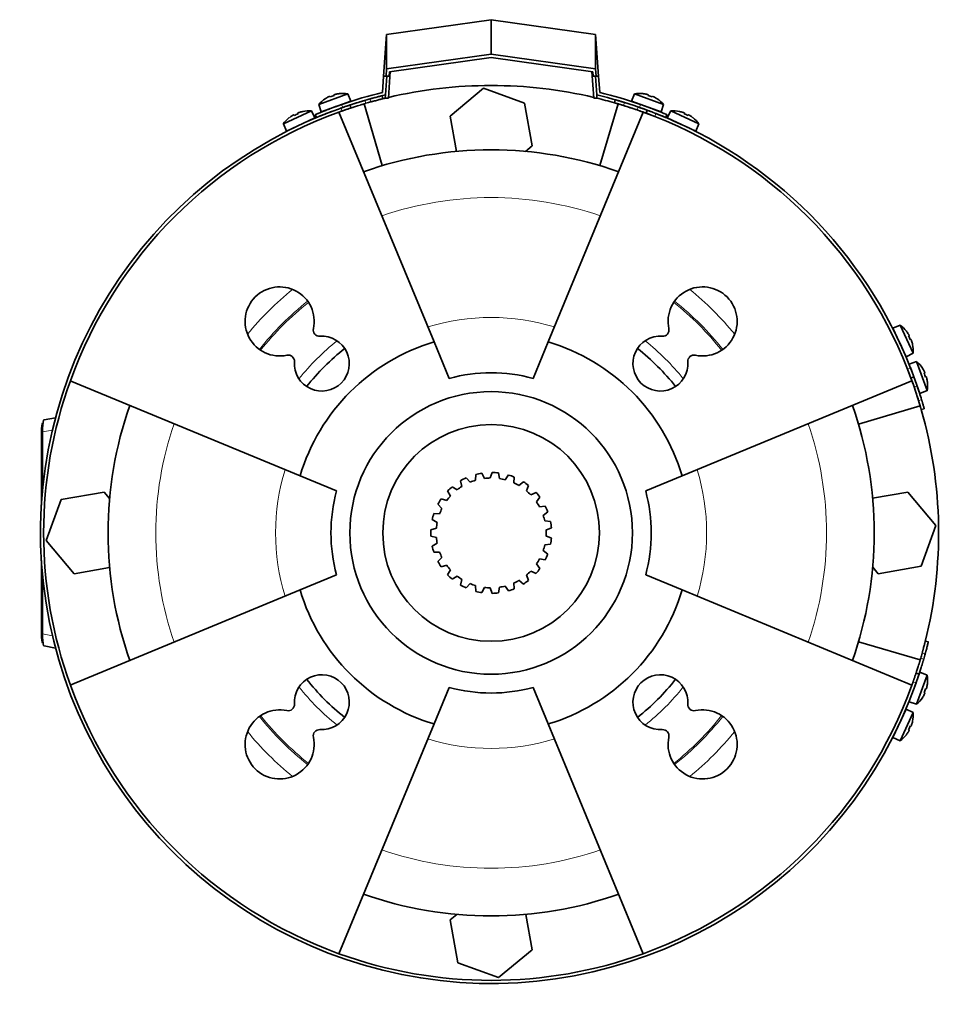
# Model space of a CAD drawing. Header units: millimetres. Extents: x 418 to 1293, y -1211 to 1672.
# Tile 23 of 26: x 418 to 713, y 1359 to 1672. Entities that reach past the tile are written whole.
import ezdxf

# ---------------------------------------------------------------- set-up
doc = ezdxf.new("R2010")
doc.units = ezdxf.units.MM
for name, color, linetype in [('LOW_454-2', 7, 'Continuous'), ('M5X8_UNI7687', 7, 'Continuous'), ('VSI184-254_GIUNT', 7, 'Continuous'), ('VSI344-454_FILTR', 7, 'Continuous'), ('VSI344-454_SUPPO', 7, 'Continuous'), ('VSI344-454_TERMI', 7, 'Continuous'), ('VSI344-454_TESTA', 7, 'Continuous')]:
    doc.layers.add(name, color=color, linetype=linetype)

# ---------------------------------------------------------------- blocks, each defined once
blk = doc.blocks.new('SE1')
at = {"layer": 'LOW_454-2', "color": 7, "linetype": 'Continuous', "lineweight": 35}
for p, q in [((535.56, 1647.14), (536.15, 1655.62)), ((600.38, 1655.62), (600.98, 1647.14)), ((534.63, 1648.21), (534.56, 1647.21)), ((534.56, 1647.21), (535.56, 1647.14)), ((600.98, 1647.14), (601.97, 1647.21)), ((601.97, 1647.21), (601.9, 1648.21))]:
    blk.add_line(p, q, dxfattribs=at)
at = {"layer": 'M5X8_UNI7687', "color": 7, "linetype": 'Continuous', "lineweight": 35}
for p, q in [((522.62, 1648.53), (513.36, 1645.15)), ((515.46, 1646.98), (515.43, 1646.99)), ((516.91, 1647.73), (517, 1647.54)), ((518.25, 1648.21), (518.3, 1648.02)), ((519.84, 1648.58), (519.85, 1648.6)), ((523.54, 1646.2), (522.62, 1648.53)), ((613.91, 1648.53), (612.99, 1646.2)), ((623.18, 1645.15), (613.91, 1648.53)), ((616.69, 1648.58), (616.69, 1648.6)), ((618.29, 1648.21), (618.24, 1648.02)), ((619.62, 1647.73), (619.54, 1647.54)), ((621.08, 1646.98), (621.1, 1646.99)), ((513.36, 1645.15), (514.15, 1642.78)), ((514.15, 1642.78), (523.54, 1646.2)), ((521.54, 1644.39), (521.54, 1644.39)), ((612.99, 1646.2), (622.39, 1642.78)), ((622.39, 1642.78), (623.18, 1645.15)), ((511.03, 1643.11), (502.1, 1638.94)), ((503.09, 1636.65), (512.15, 1640.87)), ((504.03, 1640.94), (504, 1640.96)), ((505.41, 1641.81), (505.52, 1641.64)), ((506.7, 1642.41), (506.77, 1642.22)), ((508.26, 1642.92), (508.26, 1642.94)), ((512.15, 1640.87), (511.03, 1643.11)), ((625.5, 1643.11), (624.38, 1640.87)), ((624.38, 1640.87), (633.45, 1636.65)), ((634.44, 1638.94), (625.5, 1643.11)), ((628.28, 1642.92), (628.27, 1642.94)), ((629.83, 1642.41), (629.76, 1642.22)), ((631.12, 1641.81), (631.02, 1641.64)), ((632.53, 1640.96), (632.51, 1640.94)), ((502.1, 1638.94), (503.09, 1636.65)), ((633.45, 1636.65), (634.44, 1638.94)), ((698.5, 1574.88), (696.21, 1573.88)), ((702.67, 1565.94), (698.5, 1574.88)), ((696.21, 1573.88), (700.44, 1564.82)), ((700.51, 1572.95), (700.52, 1572.97)), ((701.38, 1571.56), (701.2, 1571.46)), ((701.98, 1570.27), (701.79, 1570.2)), ((702.48, 1568.71), (702.51, 1568.71)), ((700.44, 1564.82), (702.67, 1565.94)), ((703.78, 1563.27), (701.4, 1562.48)), ((707.15, 1554.01), (703.78, 1563.27)), ((701.8, 1561.4), (704.82, 1553.09)), ((705.6, 1561.18), (705.62, 1561.2)), ((706.35, 1559.72), (706.16, 1559.63)), ((706.83, 1558.38), (706.64, 1558.33)), ((707.2, 1556.79), (707.23, 1556.78)), ((704.82, 1553.09), (707.15, 1554.01)), ((704.82, 1464.32), (703.11, 1459.62)), ((703.78, 1454.14), (707.15, 1463.4)), ((707.15, 1463.4), (704.82, 1464.32)), ((706.83, 1459.03), (706.64, 1459.08)), ((707.2, 1460.62), (707.23, 1460.63)), ((705.6, 1456.23), (705.62, 1456.21)), ((706.35, 1457.69), (706.16, 1457.78)), ((700.44, 1452.59), (696.21, 1443.53)), ((702.67, 1451.47), (700.44, 1452.59)), ((701.4, 1454.93), (703.78, 1454.14)), ((698.5, 1442.53), (702.67, 1451.47)), ((701.38, 1445.85), (701.2, 1445.95)), ((701.98, 1447.14), (701.79, 1447.21)), ((702.48, 1448.7), (702.51, 1448.7)), ((696.21, 1443.53), (698.5, 1442.53)), ((700.51, 1444.46), (700.52, 1444.44))]:
    blk.add_line(p, q, dxfattribs=at)
for centre, radius, start, end in [((520.97, 1638.66), 10, 123.5916, 139.5414), ((520.97, 1638.66), 10, 80.4586, 96.4084), ((615.57, 1638.66), 10, 83.5916, 99.5414), ((615.57, 1638.66), 10, 40.4586, 56.4084), ((521.84, 1645.05), 0.5, 110, 129.2041), ((614.7, 1645.05), 0.5, 50.7959, 70), ((620.34, 1642.99), 0.5, 70, 89.4625), ((510.24, 1633.14), 10, 128.5916, 144.5414), ((510.24, 1633.14), 10, 85.4586, 101.4084), ((510.55, 1639.57), 0.5, 115, 134.2679), ((626.29, 1633.14), 10, 78.5916, 94.5414), ((625.98, 1639.57), 0.5, 45.7321, 65), ((626.29, 1633.14), 10, 35.4586, 51.4084), ((505.11, 1637.04), 0.5, 95.7321, 115), ((631.42, 1637.04), 0.5, 65, 84.2679), ((692.7, 1566.73), 10, 38.5916, 54.5414), ((696.6, 1571.86), 0.5, 5.7321, 25), ((692.7, 1566.73), 10, 355.4586, 11.4084), ((699.14, 1566.42), 0.5, 25, 44.2679), ((697.29, 1555.66), 10, 33.5916, 49.5414), ((697.29, 1555.66), 10, 350.4586, 6.4084), ((703.67, 1554.79), 0.5, 20, 39.2679), ((697.29, 1461.75), 10, 353.5916, 9.5414), ((697.29, 1461.75), 10, 310.4586, 326.4084), ((699.14, 1450.99), 0.5, 315.7321, 335), ((692.7, 1450.68), 10, 348.5916, 4.5414), ((696.6, 1445.55), 0.5, 335, 354.2679), ((692.7, 1450.68), 10, 305.4586, 321.4084)]:
    blk.add_arc(centre, radius, start, end, dxfattribs=at)
for centre, major_axis, ratio, start_param, end_param in [((520.96, 1638.68), (-9.4, -3.42), 0.996195, 4.833518, 4.948078), ((520.21, 1640.74), (8.7, 3.17), 0.811251, 1.49595, 1.645642), ((520.96, 1638.68), (9.4, 3.42), 0.996195, 1.335108, 1.449667), ((615.57, 1638.68), (-9.4, 3.42), 0.996195, 4.833518, 4.948078), ((616.32, 1640.74), (8.7, -3.17), 0.811251, 1.49595, 1.645642), ((615.57, 1638.68), (9.4, -3.42), 0.996195, 1.335108, 1.449667), ((510.24, 1633.15), (-9.06, -4.23), 0.996195, 4.833518, 4.948078), ((509.31, 1635.14), (8.39, 3.91), 0.811251, 1.49595, 1.645642), ((510.24, 1633.15), (9.06, 4.23), 0.996195, 1.335108, 1.449667), ((626.3, 1633.15), (-9.06, 4.23), 0.996195, 4.833518, 4.948078), ((627.23, 1635.14), (8.39, -3.91), 0.811251, 1.49595, 1.645642), ((626.3, 1633.15), (9.06, -4.23), 0.996195, 1.335108, 1.449667), ((692.72, 1566.74), (-4.23, 9.06), 0.996195, 4.833518, 4.948078), ((694.71, 1567.66), (3.91, -8.39), 0.811251, 1.49595, 1.645642), ((692.72, 1566.74), (4.23, -9.06), 0.996195, 1.335108, 1.449667), ((697.3, 1555.67), (-3.42, 9.4), 0.996195, 4.833518, 4.948078), ((699.36, 1556.42), (3.17, -8.7), 0.811251, 1.49595, 1.645642), ((697.3, 1555.67), (3.42, -9.4), 0.996195, 1.335108, 1.449667), ((699.36, 1460.99), (-3.17, -8.7), 0.811251, 1.49595, 1.645642), ((697.3, 1461.74), (3.42, 9.4), 0.996195, 4.833518, 4.948078), ((697.3, 1461.74), (-3.42, -9.4), 0.996195, 1.335108, 1.449667), ((694.71, 1449.75), (-3.91, -8.39), 0.811251, 1.49595, 1.645642), ((692.72, 1450.67), (4.23, 9.06), 0.996195, 4.833518, 4.948078), ((692.72, 1450.67), (-4.23, -9.06), 0.996195, 1.335108, 1.449667)]:
    blk.add_ellipse(centre, major_axis=major_axis, ratio=ratio, start_param=start_param, end_param=end_param, dxfattribs=at)
for points in [[(516.91, 1647.73), (516.91, 1647.73), (516.91, 1647.73), (516.9, 1647.73), (516.89, 1647.73), (516.87, 1647.73), (516.85, 1647.73), (516.83, 1647.72), (516.8, 1647.71), (516.77, 1647.7), (516.73, 1647.69), (516.69, 1647.67), (516.66, 1647.65), (516.62, 1647.64), (516.58, 1647.62), (516.53, 1647.6), (516.49, 1647.58), (516.46, 1647.56), (516.44, 1647.56)], [(518.72, 1648.38), (518.7, 1648.38), (518.66, 1648.37), (518.62, 1648.36), (518.57, 1648.35), (518.53, 1648.33), (518.49, 1648.32), (518.45, 1648.31), (518.41, 1648.3), (518.38, 1648.29), (518.35, 1648.27), (518.32, 1648.26), (518.3, 1648.25), (518.28, 1648.24), (518.26, 1648.23), (518.25, 1648.23), (518.25, 1648.22), (518.25, 1648.21), (518.25, 1648.21)], [(618.29, 1648.21), (618.29, 1648.21), (618.29, 1648.22), (618.28, 1648.23), (618.27, 1648.23), (618.26, 1648.24), (618.24, 1648.25), (618.22, 1648.26), (618.19, 1648.27), (618.16, 1648.29), (618.12, 1648.3), (618.09, 1648.31), (618.05, 1648.32), (618, 1648.33), (617.96, 1648.35), (617.92, 1648.36), (617.87, 1648.37), (617.84, 1648.38), (617.82, 1648.38)], [(620.09, 1647.56), (620.08, 1647.56), (620.04, 1647.58), (620, 1647.6), (619.96, 1647.62), (619.92, 1647.64), (619.88, 1647.65), (619.84, 1647.67), (619.8, 1647.69), (619.77, 1647.7), (619.74, 1647.71), (619.71, 1647.72), (619.69, 1647.73), (619.67, 1647.73), (619.65, 1647.73), (619.64, 1647.73), (619.63, 1647.73), (619.62, 1647.73), (619.62, 1647.73)], [(505.41, 1641.81), (505.41, 1641.82), (505.41, 1641.82), (505.4, 1641.82), (505.39, 1641.82), (505.37, 1641.81), (505.35, 1641.81), (505.33, 1641.8), (505.3, 1641.79), (505.27, 1641.77), (505.24, 1641.76), (505.2, 1641.74), (505.16, 1641.72), (505.13, 1641.7), (505.09, 1641.68), (505.05, 1641.66), (505.01, 1641.63), (504.98, 1641.61), (504.96, 1641.6)], [(507.15, 1642.63), (507.14, 1642.62), (507.1, 1642.61), (507.06, 1642.59), (507.02, 1642.58), (506.97, 1642.56), (506.93, 1642.55), (506.9, 1642.53), (506.86, 1642.51), (506.82, 1642.5), (506.79, 1642.48), (506.77, 1642.47), (506.75, 1642.46), (506.73, 1642.45), (506.72, 1642.44), (506.71, 1642.43), (506.7, 1642.42), (506.7, 1642.42), (506.7, 1642.41)], [(629.83, 1642.41), (629.83, 1642.42), (629.83, 1642.42), (629.83, 1642.43), (629.82, 1642.44), (629.81, 1642.45), (629.79, 1642.46), (629.77, 1642.47), (629.74, 1642.48), (629.71, 1642.5), (629.68, 1642.51), (629.64, 1642.53), (629.6, 1642.55), (629.56, 1642.56), (629.52, 1642.58), (629.48, 1642.59), (629.43, 1642.61), (629.4, 1642.62), (629.38, 1642.63)], [(631.57, 1641.6), (631.56, 1641.61), (631.53, 1641.63), (631.49, 1641.66), (631.45, 1641.68), (631.41, 1641.7), (631.37, 1641.72), (631.33, 1641.74), (631.3, 1641.76), (631.27, 1641.77), (631.23, 1641.79), (631.21, 1641.8), (631.18, 1641.81), (631.16, 1641.81), (631.15, 1641.82), (631.14, 1641.82), (631.13, 1641.82), (631.12, 1641.82), (631.12, 1641.81)], [(701.38, 1571.56), (701.38, 1571.56), (701.38, 1571.56), (701.38, 1571.57), (701.38, 1571.58), (701.38, 1571.6), (701.37, 1571.62), (701.36, 1571.64), (701.35, 1571.67), (701.34, 1571.7), (701.32, 1571.74), (701.3, 1571.77), (701.28, 1571.81), (701.26, 1571.85), (701.24, 1571.88), (701.22, 1571.92), (701.19, 1571.97), (701.18, 1571.99), (701.17, 1572.01)], [(702.19, 1569.82), (702.18, 1569.84), (702.17, 1569.87), (702.16, 1569.91), (702.14, 1569.96), (702.12, 1570), (702.11, 1570.04), (702.09, 1570.08), (702.08, 1570.11), (702.06, 1570.15), (702.05, 1570.18), (702.03, 1570.2), (702.02, 1570.23), (702.01, 1570.24), (702, 1570.26), (701.99, 1570.27), (701.98, 1570.27), (701.98, 1570.27), (701.98, 1570.27)], [(706.35, 1559.72), (706.35, 1559.72), (706.35, 1559.72), (706.36, 1559.73), (706.36, 1559.74), (706.35, 1559.76), (706.35, 1559.78), (706.34, 1559.8), (706.33, 1559.83), (706.32, 1559.86), (706.31, 1559.9), (706.29, 1559.94), (706.28, 1559.98), (706.26, 1560.01), (706.24, 1560.05), (706.22, 1560.1), (706.2, 1560.14), (706.19, 1560.17), (706.18, 1560.19)], [(707, 1557.92), (707, 1557.93), (706.99, 1557.97), (706.98, 1558.01), (706.97, 1558.06), (706.96, 1558.1), (706.95, 1558.14), (706.93, 1558.18), (706.92, 1558.22), (706.91, 1558.25), (706.9, 1558.29), (706.89, 1558.31), (706.87, 1558.34), (706.87, 1558.35), (706.86, 1558.37), (706.85, 1558.38), (706.84, 1558.38), (706.84, 1558.38), (706.83, 1558.38)], [(706.83, 1459.03), (706.84, 1459.03), (706.84, 1459.03), (706.85, 1459.03), (706.86, 1459.04), (706.87, 1459.06), (706.87, 1459.07), (706.89, 1459.1), (706.9, 1459.12), (706.91, 1459.16), (706.92, 1459.19), (706.93, 1459.23), (706.95, 1459.27), (706.96, 1459.31), (706.97, 1459.35), (706.98, 1459.4), (706.99, 1459.44), (707, 1459.48), (707, 1459.49)], [(706.18, 1457.22), (706.19, 1457.24), (706.2, 1457.27), (706.22, 1457.31), (706.24, 1457.35), (706.26, 1457.39), (706.28, 1457.43), (706.29, 1457.47), (706.31, 1457.51), (706.32, 1457.54), (706.33, 1457.58), (706.34, 1457.6), (706.35, 1457.63), (706.35, 1457.65), (706.36, 1457.67), (706.36, 1457.68), (706.35, 1457.69), (706.35, 1457.69), (706.35, 1457.69)], [(701.17, 1445.4), (701.18, 1445.41), (701.19, 1445.44), (701.22, 1445.49), (701.24, 1445.52), (701.26, 1445.56), (701.28, 1445.6), (701.3, 1445.64), (701.32, 1445.67), (701.34, 1445.71), (701.35, 1445.74), (701.36, 1445.77), (701.37, 1445.79), (701.38, 1445.81), (701.38, 1445.82), (701.38, 1445.84), (701.38, 1445.85), (701.38, 1445.85), (701.38, 1445.85)], [(701.98, 1447.14), (701.98, 1447.14), (701.98, 1447.14), (701.99, 1447.14), (702, 1447.15), (702.01, 1447.17), (702.02, 1447.18), (702.03, 1447.2), (702.05, 1447.23), (702.06, 1447.26), (702.08, 1447.3), (702.09, 1447.33), (702.11, 1447.37), (702.12, 1447.41), (702.14, 1447.45), (702.16, 1447.49), (702.17, 1447.54), (702.18, 1447.57), (702.19, 1447.59)]]:
    blk.add_open_spline(points, degree=3, dxfattribs=at)
at = {"layer": 'VSI184-254_GIUNT', "color": 7, "linetype": 'Continuous', "lineweight": 35}
for p, q in [((563.39, 1527.33), (563.28, 1525.48)), ((566.16, 1526.08), (565.33, 1527.73)), ((568.59, 1527.95), (567.99, 1526.2)), ((570.92, 1526), (570.57, 1527.82)), ((573.77, 1527.15), (572.72, 1525.63)), ((558.54, 1525.32), (558.94, 1523.51)), ((561.55, 1524.86), (560.3, 1526.23)), ((575.49, 1524.64), (575.64, 1526.49)), ((578.55, 1524.98), (577.12, 1523.8)), ((554.42, 1522.08), (555.29, 1520.45)), ((557.44, 1522.45), (555.87, 1523.43)), ((579.52, 1522.1), (580.16, 1523.84)), ((582.56, 1521.61), (580.87, 1520.85)), ((551.33, 1517.85), (552.6, 1516.51)), ((554.13, 1519.02), (552.36, 1519.54)), ((582.72, 1518.57), (583.81, 1520.07)), ((551.87, 1514.82), (550.02, 1514.85)), ((585.51, 1517.27), (583.68, 1517)), ((584.85, 1514.3), (586.3, 1515.46)), ((549.49, 1512.94), (551.08, 1512)), ((587.18, 1512.3), (585.34, 1512.53)), ((550.83, 1510.17), (549.04, 1509.7)), ((585.74, 1509.62), (587.45, 1510.34)), ((549.04, 1507.71), (550.83, 1507.24)), ((551.08, 1505.41), (549.49, 1504.47)), ((587.45, 1507.07), (585.74, 1507.79)), ((550.02, 1502.56), (551.87, 1502.59)), ((586.3, 1501.95), (584.85, 1503.1)), ((585.34, 1504.87), (587.18, 1505.11)), ((552.6, 1500.9), (551.33, 1499.56)), ((583.68, 1500.41), (585.51, 1500.14)), ((552.36, 1497.87), (554.13, 1498.39)), ((555.29, 1496.96), (554.42, 1495.33)), ((580.87, 1496.56), (582.56, 1495.8)), ((583.81, 1497.34), (582.72, 1498.84)), ((555.87, 1493.98), (557.44, 1494.96)), ((558.94, 1493.9), (558.54, 1492.09)), ((575.64, 1490.92), (575.49, 1492.77)), ((577.12, 1493.61), (578.54, 1492.43)), ((580.16, 1493.57), (579.52, 1495.31)), ((560.3, 1491.18), (561.55, 1492.55)), ((563.28, 1491.93), (563.39, 1490.08)), ((565.33, 1489.68), (566.16, 1491.33)), ((567.99, 1491.21), (568.59, 1489.46)), ((570.57, 1489.59), (570.92, 1491.41)), ((572.72, 1491.78), (573.77, 1490.26))]:
    blk.add_line(p, q, dxfattribs=at)
blk.add_circle((568.27, 1508.7), 34.5, dxfattribs=at)
for radius, start, end in [(19.25, 98.79, 104.688), (19.25, 83.1378, 89.0358), (19.25, 67.4856, 73.3836), (19.25, 114.4422, 120.3402), (17.5, 106.5542, 112.576), (17.5, 90.902, 96.9238), (17.5, 75.2498, 81.2716), (17.5, 59.5976, 65.6194), (19.25, 51.8334, 57.7314), (19.25, 130.0944, 135.9924), (17.5, 122.2064, 128.2282), (17.5, 43.9454, 49.9672), (19.25, 36.1812, 42.0792), (19.25, 145.7466, 151.6446), (17.5, 137.8586, 143.8804), (17.5, 28.2932, 34.315), (19.25, 161.3988, 167.2968), (17.5, 153.5108, 159.5326), (19.25, 20.529, 26.427), (17.5, 169.163, 175.1848), (17.5, 12.641, 18.6628), (19.25, 4.8768, 10.7748), (19.25, 177.051, 182.949), (17.5, 356.9888, 3.0106), (17.5, 184.8152, 190.837), (19.25, 349.2246, 355.1226), (19.25, 192.7032, 198.6012), (17.5, 200.4674, 206.4892), (17.5, 341.3366, 347.3584), (19.25, 208.3554, 214.2534), (17.5, 325.6844, 331.7062), (19.25, 333.5724, 339.4704), (17.5, 216.1196, 222.1414), (17.5, 310.0322, 316.054), (19.25, 317.9202, 323.8182), (19.25, 224.0076, 229.9056), (17.5, 231.7718, 237.7936), (17.5, 294.38, 300.4018), (19.25, 302.268, 308.166), (19.25, 239.6598, 245.5578), (17.5, 247.424, 253.4458), (19.25, 255.312, 261.21), (17.5, 263.0762, 269.098), (19.25, 270.9642, 276.8622), (17.5, 278.7284, 284.7496), (19.25, 286.6158, 292.5138)]:
    blk.add_arc((568.27, 1508.7), radius, start, end, dxfattribs=at)
at = {"layer": 'VSI344-454_FILTR', "color": 4, "linetype": 'Continuous', "lineweight": 9}
for p, q in [((528.1, 1646.47), (528.42, 1645.52)), ((529.93, 1645.95), (529.68, 1646.92)), ((520.8, 1643.07), (520.49, 1644.02)), ((610.7, 1645.79), (610.42, 1644.83)), ((614.76, 1643.41), (615.11, 1644.34)), ((620.74, 1642.27), (620.39, 1641.33)), ((700.89, 1560.83), (701.83, 1561.18)), ((703.91, 1555.55), (702.97, 1555.2)), ((704.39, 1550.86), (705.35, 1551.13)), ((705.08, 1468.85), (706.03, 1468.54)), ((706.48, 1470.12), (705.51, 1470.36)), ((703.58, 1460.93), (702.63, 1461.24))]:
    blk.add_line(p, q, dxfattribs=at)
at = {"layer": 'VSI344-454_FILTR', "color": 7, "linetype": 'Continuous', "lineweight": 35}
for p, q in [((533.79, 1646.97), (533.55, 1647.94)), ((607.82, 1646.65), (607.55, 1645.68)), ((523.64, 1644.04), (523.33, 1644.99)), ((617.94, 1643.34), (617.59, 1642.4)), ((701.96, 1558.03), (702.9, 1558.37)), ((705.25, 1547.98), (706.21, 1548.26)), ((707.51, 1473.99), (706.53, 1474.23)), ((704.55, 1463.77), (703.6, 1464.08))]:
    blk.add_line(p, q, dxfattribs=at)
for radius, start, end in [(143.5, 109.4479, 340.5521), (142.5, 105.6085, 106.2392), (142.5, 70.9563, 72.7937), (142.5, 109.4563, 109.8856), (143.5, 21.4479, 68.5521), (142.5, 160.1144, 199.8856), (143.5, 17.1979, 19.0521), (142.5, 17.2063, 19.0437), (142.5, 343.7608, 344.3915), (143.5, 343.7468, 344.4027), (142.5, 340.1144, 340.5437), (142.5, 250.1144, 289.8856)]:
    blk.add_arc((568.27, 1508.7), radius, start, end, dxfattribs=at)
for points, knots in [([(523.33, 1644.99), (523.33, 1644.99), (523.33, 1644.99), (523.35, 1644.99), (523.37, 1645), (523.4, 1645.01), (523.44, 1645.02), (523.49, 1645.04), (523.55, 1645.06), (523.61, 1645.08), (523.78, 1645.13), (524.1, 1645.24), (524.7, 1645.43), (525.43, 1645.66), (526.09, 1645.87), (526.62, 1646.03), (526.98, 1646.14), (527.35, 1646.25), (527.73, 1646.36), (527.98, 1646.43), (528.1, 1646.47)], [0, 0, 0, 0, 0.027983, 0.05579, 0.083473, 0.111087, 0.138684, 0.166318, 0.194043, 0.221912, 0.249977, 0.374927, 0.499719, 0.624594, 0.749762, 0.800184, 0.850106, 0.899841, 0.949701, 1, 1, 1, 1]), ([(529.68, 1646.92), (529.75, 1646.94), (529.87, 1646.97), (530.06, 1647.03), (530.25, 1647.08), (530.44, 1647.13), (530.62, 1647.18), (530.8, 1647.23), (530.98, 1647.28), (531.34, 1647.37), (531.84, 1647.51), (532.43, 1647.66), (532.92, 1647.78), (533.22, 1647.86), (533.39, 1647.9), (533.48, 1647.93), (533.54, 1647.94), (533.55, 1647.94), (533.55, 1647.94)], [0, 0, 0, 0, 0.031592, 0.062927, 0.094082, 0.125133, 0.156157, 0.187231, 0.218434, 0.24984, 0.375694, 0.49976, 0.623965, 0.750126, 0.812727, 0.874827, 0.937046, 1, 1, 1, 1]), ([(533.79, 1646.97), (533.79, 1646.97), (533.79, 1646.97), (533.78, 1646.97), (533.75, 1646.96), (533.72, 1646.95), (533.68, 1646.94), (533.63, 1646.93), (533.57, 1646.92), (533.43, 1646.88), (533.16, 1646.81), (532.68, 1646.69), (532.09, 1646.54), (531.52, 1646.39), (531.05, 1646.26), (530.68, 1646.16), (530.31, 1646.06), (530.05, 1645.99), (529.93, 1645.95)], [0, 0, 0, 0, 0.031603, 0.06295, 0.094114, 0.125174, 0.156207, 0.187289, 0.2185, 0.249914, 0.37603, 0.500271, 0.624311, 0.750212, 0.812795, 0.874875, 0.937072, 1, 1, 1, 1]), ([(607.82, 1646.65), (607.82, 1646.65), (607.82, 1646.65), (607.84, 1646.64), (607.86, 1646.63), (607.89, 1646.63), (607.93, 1646.61), (607.98, 1646.6), (608.09, 1646.57), (608.29, 1646.51), (608.65, 1646.41), (609.09, 1646.28), (609.51, 1646.15), (609.86, 1646.04), (610.14, 1645.96), (610.41, 1645.88), (610.6, 1645.82), (610.7, 1645.79)], [0, 0, 0, 0, 0.036092, 0.07186, 0.10742, 0.142884, 0.178369, 0.213992, 0.249865, 0.376032, 0.500265, 0.624304, 0.750267, 0.812832, 0.874898, 0.937082, 1, 1, 1, 1]), ([(520.49, 1644.02), (520.54, 1644.04), (520.65, 1644.07), (520.81, 1644.13), (520.96, 1644.18), (521.12, 1644.24), (521.27, 1644.29), (521.42, 1644.34), (521.7, 1644.44), (522.07, 1644.57), (522.51, 1644.71), (522.86, 1644.83), (523.08, 1644.91), (523.21, 1644.95), (523.28, 1644.97), (523.32, 1644.98), (523.33, 1644.99), (523.33, 1644.99)], [0, 0, 0, 0, 0.036074, 0.071835, 0.107394, 0.142867, 0.178369, 0.214015, 0.24992, 0.375515, 0.499618, 0.623903, 0.749864, 0.812552, 0.874725, 0.937001, 1, 1, 1, 1]), ([(523.64, 1644.04), (523.64, 1644.04), (523.64, 1644.04), (523.63, 1644.03), (523.6, 1644.02), (523.57, 1644.01), (523.53, 1644), (523.48, 1643.98), (523.38, 1643.95), (523.18, 1643.88), (522.82, 1643.76), (522.39, 1643.62), (521.98, 1643.48), (521.63, 1643.36), (521.36, 1643.26), (521.08, 1643.17), (520.9, 1643.1), (520.8, 1643.07)], [0, 0, 0, 0, 0.03611, 0.071905, 0.107497, 0.143003, 0.178538, 0.214218, 0.250157, 0.376062, 0.500392, 0.624478, 0.750119, 0.812755, 0.874869, 0.937079, 1, 1, 1, 1]), ([(528.42, 1645.52), (528.35, 1645.5), (528.21, 1645.46), (528, 1645.4), (527.79, 1645.34), (527.58, 1645.27), (527.38, 1645.21), (527.18, 1645.15), (526.98, 1645.09), (526.78, 1645.03), (526.36, 1644.9), (525.74, 1644.71), (525.01, 1644.48), (524.42, 1644.29), (524.06, 1644.18), (523.87, 1644.11), (523.77, 1644.08), (523.7, 1644.05), (523.65, 1644.04), (523.64, 1644.04), (523.64, 1644.04)], [0, 0, 0, 0, 0.028015, 0.055853, 0.083568, 0.111211, 0.138838, 0.166503, 0.194258, 0.222157, 0.250253, 0.375393, 0.500268, 0.625041, 0.750017, 0.800385, 0.850255, 0.899939, 0.94975, 1, 1, 1, 1]), ([(610.42, 1644.83), (610.37, 1644.84), (610.26, 1644.88), (610.1, 1644.93), (609.94, 1644.98), (609.78, 1645.02), (609.63, 1645.07), (609.48, 1645.12), (609.2, 1645.2), (608.82, 1645.31), (608.38, 1645.44), (608.02, 1645.55), (607.79, 1645.61), (607.67, 1645.65), (607.6, 1645.67), (607.55, 1645.68), (607.55, 1645.68), (607.55, 1645.68)], [0, 0, 0, 0, 0.036074, 0.071827, 0.107372, 0.142823, 0.178296, 0.213907, 0.249769, 0.37568, 0.49974, 0.623937, 0.750153, 0.812742, 0.874833, 0.937047, 1, 1, 1, 1]), ([(617.59, 1642.4), (617.59, 1642.4), (617.59, 1642.4), (617.57, 1642.4), (617.55, 1642.41), (617.52, 1642.42), (617.48, 1642.44), (617.43, 1642.45), (617.33, 1642.49), (617.13, 1642.57), (616.78, 1642.69), (616.35, 1642.85), (615.94, 1643), (615.59, 1643.12), (615.32, 1643.21), (615.04, 1643.31), (614.86, 1643.37), (614.76, 1643.41)], [0, 0, 0, 0, 0.036048, 0.071793, 0.107348, 0.142827, 0.178345, 0.214016, 0.249954, 0.375229, 0.499698, 0.624316, 0.749897, 0.812621, 0.874803, 0.937057, 1, 1, 1, 1]), ([(615.11, 1644.34), (615.16, 1644.33), (615.27, 1644.29), (615.43, 1644.23), (615.59, 1644.18), (615.74, 1644.12), (615.89, 1644.07), (616.05, 1644.02), (616.32, 1643.92), (616.69, 1643.79), (617.12, 1643.63), (617.48, 1643.5), (617.69, 1643.42), (617.82, 1643.38), (617.89, 1643.35), (617.93, 1643.34), (617.93, 1643.34), (617.94, 1643.34)], [0, 0, 0, 0, 0.036087, 0.071867, 0.107452, 0.142957, 0.178497, 0.214187, 0.25014, 0.375681, 0.50031, 0.624737, 0.750064, 0.812751, 0.874892, 0.937105, 1, 1, 1, 1]), ([(617.94, 1643.34), (617.94, 1643.33), (617.94, 1643.33), (617.95, 1643.33), (617.97, 1643.32), (618, 1643.31), (618.04, 1643.3), (618.09, 1643.28), (618.2, 1643.24), (618.39, 1643.17), (618.75, 1643.03), (619.17, 1642.87), (619.58, 1642.72), (619.93, 1642.58), (620.19, 1642.48), (620.46, 1642.38), (620.65, 1642.3), (620.74, 1642.27)], [0, 0, 0, 0, 0.036092, 0.07186, 0.10742, 0.142884, 0.178369, 0.213992, 0.249865, 0.376032, 0.500265, 0.624304, 0.750267, 0.812832, 0.874898, 0.937082, 1, 1, 1, 1]), ([(620.39, 1641.33), (620.34, 1641.35), (620.24, 1641.39), (620.08, 1641.45), (619.92, 1641.51), (619.77, 1641.57), (619.62, 1641.63), (619.47, 1641.69), (619.2, 1641.79), (618.83, 1641.93), (618.4, 1642.1), (618.05, 1642.23), (617.83, 1642.31), (617.71, 1642.35), (617.64, 1642.38), (617.6, 1642.39), (617.59, 1642.4), (617.59, 1642.4)], [0, 0, 0, 0, 0.036074, 0.071827, 0.107372, 0.142823, 0.178296, 0.213907, 0.249769, 0.37568, 0.49974, 0.623937, 0.750153, 0.812742, 0.874833, 0.937047, 1, 1, 1, 1]), ([(701.96, 1558.03), (701.96, 1558.03), (701.96, 1558.03), (701.95, 1558.04), (701.95, 1558.06), (701.93, 1558.1), (701.92, 1558.13), (701.9, 1558.18), (701.86, 1558.29), (701.79, 1558.49), (701.66, 1558.84), (701.5, 1559.26), (701.34, 1559.67), (701.21, 1560.02), (701.11, 1560.28), (701, 1560.56), (700.93, 1560.74), (700.89, 1560.83)], [0, 0, 0, 0, 0.036092, 0.07186, 0.10742, 0.142884, 0.178369, 0.213991, 0.249865, 0.376032, 0.500265, 0.624303, 0.750267, 0.812832, 0.874898, 0.937082, 1, 1, 1, 1]), ([(701.83, 1561.18), (701.85, 1561.12), (701.89, 1561.02), (701.95, 1560.86), (702.01, 1560.71), (702.07, 1560.55), (702.13, 1560.4), (702.19, 1560.25), (702.29, 1559.98), (702.44, 1559.61), (702.6, 1559.18), (702.73, 1558.83), (702.81, 1558.62), (702.86, 1558.49), (702.88, 1558.42), (702.9, 1558.38), (702.9, 1558.38), (702.9, 1558.37)], [0, 0, 0, 0, 0.036074, 0.071827, 0.107372, 0.142823, 0.178296, 0.213907, 0.249769, 0.375679, 0.49974, 0.623937, 0.750153, 0.812742, 0.874833, 0.937047, 1, 1, 1, 1]), ([(702.97, 1555.2), (702.95, 1555.25), (702.91, 1555.36), (702.86, 1555.52), (702.8, 1555.68), (702.75, 1555.83), (702.7, 1555.99), (702.64, 1556.14), (702.55, 1556.41), (702.41, 1556.79), (702.26, 1557.21), (702.13, 1557.57), (702.05, 1557.78), (702, 1557.91), (701.98, 1557.98), (701.96, 1558.02), (701.96, 1558.02), (701.96, 1558.03)], [0, 0, 0, 0, 0.036087, 0.071867, 0.107452, 0.142957, 0.178497, 0.214187, 0.25014, 0.375682, 0.50031, 0.624737, 0.750064, 0.812751, 0.874892, 0.937105, 1, 1, 1, 1]), ([(702.9, 1558.37), (702.9, 1558.37), (702.9, 1558.37), (702.9, 1558.36), (702.91, 1558.33), (702.92, 1558.3), (702.94, 1558.26), (702.96, 1558.22), (702.99, 1558.11), (703.07, 1557.91), (703.19, 1557.56), (703.35, 1557.13), (703.5, 1556.72), (703.62, 1556.37), (703.71, 1556.1), (703.81, 1555.83), (703.87, 1555.64), (703.91, 1555.55)], [0, 0, 0, 0, 0.036048, 0.071793, 0.107348, 0.142827, 0.178345, 0.214016, 0.249955, 0.375229, 0.499698, 0.624316, 0.749898, 0.812622, 0.874803, 0.937058, 1, 1, 1, 1]), ([(705.25, 1547.98), (705.25, 1547.98), (705.25, 1547.99), (705.24, 1548), (705.24, 1548.02), (705.23, 1548.05), (705.22, 1548.09), (705.2, 1548.14), (705.17, 1548.25), (705.11, 1548.45), (705.01, 1548.81), (704.88, 1549.25), (704.75, 1549.67), (704.65, 1550.03), (704.56, 1550.3), (704.48, 1550.58), (704.42, 1550.76), (704.39, 1550.86)], [0, 0, 0, 0, 0.036092, 0.07186, 0.10742, 0.142884, 0.178369, 0.213991, 0.249865, 0.376032, 0.500265, 0.624303, 0.750267, 0.812832, 0.874898, 0.937082, 1, 1, 1, 1]), ([(705.35, 1551.13), (705.37, 1551.08), (705.4, 1550.97), (705.45, 1550.81), (705.5, 1550.65), (705.55, 1550.5), (705.59, 1550.34), (705.64, 1550.19), (705.72, 1549.91), (705.84, 1549.53), (705.97, 1549.09), (706.07, 1548.73), (706.14, 1548.51), (706.17, 1548.38), (706.19, 1548.31), (706.21, 1548.27), (706.21, 1548.26), (706.21, 1548.26)], [0, 0, 0, 0, 0.036074, 0.071827, 0.107372, 0.142823, 0.178296, 0.213907, 0.249769, 0.375679, 0.49974, 0.623937, 0.750153, 0.812742, 0.874833, 0.937047, 1, 1, 1, 1]), ([(705.51, 1470.36), (705.53, 1470.43), (705.57, 1470.55), (705.62, 1470.74), (705.67, 1470.93), (705.72, 1471.12), (705.77, 1471.3), (705.82, 1471.48), (705.87, 1471.66), (705.96, 1472.02), (706.1, 1472.52), (706.25, 1473.11), (706.38, 1473.6), (706.45, 1473.9), (706.49, 1474.07), (706.52, 1474.16), (706.53, 1474.22), (706.53, 1474.23), (706.53, 1474.23)], [0, 0, 0, 0, 0.031592, 0.062927, 0.094083, 0.125133, 0.156157, 0.187232, 0.218434, 0.249841, 0.375694, 0.49976, 0.623965, 0.750126, 0.812727, 0.874827, 0.937046, 1, 1, 1, 1]), ([(707.51, 1473.99), (707.5, 1473.99), (707.5, 1473.99), (707.5, 1473.97), (707.5, 1473.95), (707.49, 1473.92), (707.48, 1473.87), (707.46, 1473.82), (707.45, 1473.76), (707.41, 1473.62), (707.35, 1473.36), (707.22, 1472.87), (707.07, 1472.28), (706.92, 1471.72), (706.79, 1471.24), (706.69, 1470.87), (706.59, 1470.5), (706.52, 1470.25), (706.48, 1470.12)], [0, 0, 0, 0, 0.031603, 0.06295, 0.094114, 0.125174, 0.156207, 0.18729, 0.2185, 0.249914, 0.376031, 0.500271, 0.624311, 0.750213, 0.812795, 0.874875, 0.937072, 1, 1, 1, 1]), ([(703.6, 1464.08), (703.6, 1464.08), (703.6, 1464.08), (703.61, 1464.1), (703.61, 1464.12), (703.62, 1464.15), (703.64, 1464.19), (703.65, 1464.24), (703.67, 1464.3), (703.69, 1464.36), (703.75, 1464.53), (703.85, 1464.85), (704.04, 1465.45), (704.27, 1466.18), (704.48, 1466.84), (704.64, 1467.37), (704.75, 1467.74), (704.86, 1468.1), (704.97, 1468.48), (705.05, 1468.73), (705.08, 1468.85)], [0, 0, 0, 0, 0.027983, 0.05579, 0.083473, 0.111087, 0.138683, 0.166317, 0.194043, 0.221912, 0.249977, 0.374927, 0.499718, 0.624593, 0.749761, 0.800183, 0.850106, 0.89984, 0.949701, 1, 1, 1, 1]), ([(706.03, 1468.54), (706.01, 1468.47), (705.97, 1468.33), (705.91, 1468.12), (705.85, 1467.91), (705.79, 1467.71), (705.73, 1467.5), (705.67, 1467.3), (705.6, 1467.1), (705.54, 1466.9), (705.42, 1466.48), (705.22, 1465.86), (704.99, 1465.14), (704.8, 1464.54), (704.69, 1464.19), (704.62, 1463.99), (704.59, 1463.89), (704.57, 1463.82), (704.55, 1463.77), (704.55, 1463.77), (704.55, 1463.77)], [0, 0, 0, 0, 0.028015, 0.055853, 0.083567, 0.111211, 0.138838, 0.166502, 0.194257, 0.222156, 0.250252, 0.375392, 0.500268, 0.62504, 0.750017, 0.800385, 0.850255, 0.899939, 0.94975, 1, 1, 1, 1]), ([(702.63, 1461.24), (702.65, 1461.29), (702.69, 1461.4), (702.74, 1461.56), (702.8, 1461.71), (702.85, 1461.87), (702.9, 1462.02), (702.96, 1462.17), (703.05, 1462.45), (703.18, 1462.82), (703.33, 1463.26), (703.45, 1463.61), (703.52, 1463.83), (703.56, 1463.96), (703.58, 1464.03), (703.6, 1464.07), (703.6, 1464.08), (703.6, 1464.08)], [0, 0, 0, 0, 0.036074, 0.071835, 0.107394, 0.142867, 0.178369, 0.214016, 0.24992, 0.375515, 0.499619, 0.623903, 0.749864, 0.812553, 0.874725, 0.937001, 1, 1, 1, 1]), ([(704.55, 1463.77), (704.55, 1463.76), (704.55, 1463.76), (704.54, 1463.75), (704.54, 1463.73), (704.53, 1463.7), (704.51, 1463.66), (704.5, 1463.61), (704.46, 1463.5), (704.4, 1463.3), (704.28, 1462.94), (704.13, 1462.51), (703.99, 1462.1), (703.87, 1461.75), (703.77, 1461.48), (703.68, 1461.2), (703.61, 1461.02), (703.58, 1460.93)], [0, 0, 0, 0, 0.03611, 0.071905, 0.107497, 0.143003, 0.178538, 0.214218, 0.250157, 0.376062, 0.500393, 0.624478, 0.750119, 0.812755, 0.87487, 0.93708, 1, 1, 1, 1])]:
    blk.add_open_spline(points, degree=3, knots=knots, dxfattribs=at)
at = {"layer": 'VSI344-454_SUPPO', "color": 7, "linetype": 'Continuous', "lineweight": 35}
for p, q in [((555.25, 1641.44), (565.86, 1650.35)), ((565.86, 1650.35), (578.88, 1645.61)), ((533.67, 1646.94), (533.67, 1646.94)), ((533.62, 1625.68), (527.8, 1645.34)), ((578.88, 1645.61), (581.29, 1631.97)), ((602.92, 1625.68), (608.74, 1645.34)), ((519.8, 1642.71), (550.1, 1569.55)), ((557.23, 1630.2), (555.25, 1641.44)), ((616.74, 1642.71), (586.44, 1569.55)), ((581.29, 1631.97), (579.2, 1630.21)), ((554.92, 1557.93), (550.1, 1569.55)), ((581.62, 1557.93), (586.44, 1569.55)), ((434.26, 1557.18), (507.42, 1526.87)), ((702.27, 1557.18), (629.11, 1526.87)), ((685.24, 1543.35), (704.9, 1549.18)), ((519.05, 1522.06), (507.42, 1526.87)), ((617.49, 1522.06), (629.11, 1526.87)), ((431.36, 1519.32), (445.01, 1521.73)), ((445.01, 1521.73), (446.76, 1519.64)), ((689.77, 1519.74), (701.01, 1521.73)), ((701.01, 1521.73), (709.91, 1511.11)), ((426.62, 1506.3), (431.36, 1519.32)), ((709.91, 1511.11), (705.17, 1498.09)), ((435.53, 1495.68), (426.62, 1506.3)), ((446.77, 1497.67), (435.53, 1495.68)), ((691.53, 1495.68), (689.78, 1497.77)), ((705.17, 1498.09), (691.53, 1495.68)), ((519.05, 1495.35), (507.42, 1490.54)), ((617.49, 1495.35), (629.11, 1490.54)), ((434.26, 1460.23), (507.42, 1490.54)), ((702.27, 1460.23), (629.11, 1490.54)), ((704.9, 1468.23), (685.24, 1474.05)), ((706.5, 1474.11), (706.5, 1474.11)), ((554.92, 1459.48), (550.1, 1447.86)), ((581.62, 1459.48), (586.44, 1447.86)), ((519.8, 1374.7), (550.1, 1447.86)), ((616.74, 1374.7), (586.44, 1447.86)), ((555.25, 1385.44), (557.33, 1387.2)), ((579.31, 1387.21), (581.29, 1375.97)), ((557.65, 1371.8), (555.25, 1385.44)), ((581.29, 1375.97), (570.67, 1367.06)), ((570.67, 1367.06), (557.65, 1371.8))]:
    blk.add_line(p, q, dxfattribs=at)
for centre, radius, start, end in [((568.27, 1508.7), 142.5, 90, 103.2623), ((568.27, 1508.7), 142.5, 76.7377, 90), ((568.27, 1508.7), 142.5, 103.6185, 104.0511), ((568.27, 1508.7), 142.5, 74, 76.3815), ((568.27, 1508.7), 142.5, 70.1144, 73.5), ((568.27, 1508.7), 142.5, 109.8856, 160.1144), ((568.27, 1508.7), 142.5, 19.8856, 70.1144), ((568.27, 1508.7), 122, 70.5541, 109.4459), ((500.92, 1576.06), 11, 347.9714, 282.0286), ((635.62, 1576.06), 11, 257.9714, 192.0286), ((514.35, 1562.62), 8.75, 176.1572, 93.8428), ((513.63, 1573.35), 2, 167.9714, 273.8428), ((622.18, 1562.62), 8.75, 86.1572, 3.8428), ((622.91, 1573.35), 2, 266.1572, 12.0286), ((568.27, 1508.7), 63.5, 106.6248, 163.3752), ((568.27, 1508.7), 63.5, 16.6248, 73.3752), ((503.63, 1563.34), 2, 356.1572, 102.0286), ((568.27, 1508.7), 75, 128.4349, 141.5651), ((568.27, 1508.7), 75, 38.4349, 51.5651), ((632.91, 1563.34), 2, 77.9714, 183.8428), ((568.27, 1508.7), 51, 74.8223, 105.1777), ((568.27, 1508.7), 142.5, 16.5, 19.8856), ((568.27, 1508.7), 45, 90, 270), ((568.27, 1508.7), 45, 270, 90), ((568.27, 1508.7), 122, 160.5541, 199.4459), ((568.27, 1508.7), 122, 340.5541, 19.4459), ((568.27, 1508.7), 142.5, 345.9489, 16), ((568.27, 1508.7), 51, 164.8223, 195.1777), ((568.27, 1508.7), 51, 344.8223, 15.1777), ((568.27, 1508.7), 63.5, 196.6248, 253.3752), ((568.27, 1508.7), 63.5, 286.6248, 343.3752), ((514.35, 1454.79), 8.75, 266.1572, 183.8428), ((568.27, 1508.7), 75, 218.4349, 231.5651), ((622.18, 1454.79), 8.75, 356.1572, 273.8428), ((568.27, 1508.7), 75, 308.4349, 321.5651), ((568.27, 1508.7), 142.5, 199.8856, 250.1144), ((568.27, 1508.7), 51, 254.8223, 285.1777), ((568.27, 1508.7), 142.5, 289.8856, 340.1144), ((500.92, 1441.35), 11, 77.9714, 12.0286), ((503.63, 1454.07), 2, 257.9714, 3.8428), ((635.62, 1441.35), 11, 167.9714, 102.0286), ((632.91, 1454.07), 2, 176.1572, 282.0286), ((513.63, 1444.06), 2, 86.1572, 192.0286), ((622.91, 1444.06), 2, 347.9714, 93.8428), ((568.27, 1508.7), 122, 250.5541, 289.4459)]:
    blk.add_arc(centre, radius, start, end, dxfattribs=at)
at = {"layer": 'VSI344-454_SUPPO', "color": 4, "linetype": 'Continuous', "lineweight": 9}
for radius, start, end in [(106.8, 70.9891, 109.0109), (100.1, 129.2029, 140.7971), (100.1, 39.2029, 50.7971), (94.12, 128.3751, 141.6249), (93.66, 128.3936, 141.6064), (93.66, 38.3936, 51.6064), (94.12, 38.3751, 51.6249), (68.63, 72.935, 107.065), (78.44, 128.7211, 141.2789), (78.44, 38.7211, 51.2789), (106.8, 160.9891, 199.0109), (106.8, 340.9891, 19.0109), (68.63, 162.935, 197.065), (68.63, 342.935, 17.065), (78.44, 218.7211, 231.2789), (78.44, 308.7211, 321.2789), (94.12, 218.3751, 231.6249), (93.66, 218.3936, 231.6064), (93.66, 308.3936, 321.6064), (94.12, 308.3751, 321.6249), (100.1, 219.2029, 230.7971), (68.63, 252.935, 287.065), (100.1, 309.2029, 320.7971), (106.8, 250.9891, 289.0109)]:
    blk.add_arc((568.27, 1508.7), radius, start, end, dxfattribs=at)
at = {"layer": 'VSI344-454_TERMI', "color": 7, "linetype": 'Continuous', "lineweight": 35}
for p, q in [((534.98, 1667.47), (568.27, 1672.15)), ((568.27, 1672.15), (601.56, 1667.47)), ((568.27, 1672.15), (568.27, 1661.14)), ((534.04, 1654.13), (534.98, 1667.47)), ((534.98, 1667.47), (534.98, 1656.46)), ((601.56, 1667.47), (602.49, 1654.13)), ((601.56, 1667.47), (601.56, 1656.46)), ((568.27, 1661.14), (534.98, 1656.46)), ((535.92, 1655.59), (568.27, 1660.13)), ((601.56, 1656.46), (568.27, 1661.14)), ((568.27, 1660.13), (600.62, 1655.59)), ((534.98, 1656.46), (534.81, 1654.13)), ((601.72, 1654.13), (601.56, 1656.46)), ((533.68, 1649.01), (534.04, 1654.13)), ((534.81, 1654.13), (534.04, 1654.13)), ((534.63, 1648.21), (535.05, 1654.13)), ((535.81, 1654.13), (534.81, 1654.13)), ((535.81, 1654.13), (535.92, 1655.59)), ((600.62, 1655.59), (600.72, 1654.13)), ((601.72, 1654.13), (600.72, 1654.13)), ((601.9, 1648.21), (601.49, 1654.13)), ((601.72, 1654.13), (602.49, 1654.13)), ((602.85, 1649.01), (602.49, 1654.13)), ((512.27, 1641.91), (512.66, 1640.99)), ((623.88, 1640.99), (624.27, 1641.91))]:
    blk.add_line(p, q, dxfattribs=at)
at = {"layer": 'VSI344-454_TERMI', "color": 4, "linetype": 'Continuous', "lineweight": 9}
for p, q in [((520.67, 1645.14), (521.06, 1644.22)), ((615.47, 1644.22), (615.86, 1645.14))]:
    blk.add_line(p, q, dxfattribs=at)
at = {"layer": 'VSI344-454_TERMI', "color": 7, "linetype": 'Continuous', "lineweight": 35}
for radius, start, end in [(144.5, 103.8472, 109.2308), (143.5, 103.5565, 108.1739), (143.5, 70.7941, 76.4435), (144.5, 70.7692, 76.1528)]:
    blk.add_arc((568.27, 1508.7), radius, start, end, dxfattribs=at)
for points, knots in [([(512.27, 1641.91), (512.27, 1641.91), (512.27, 1641.91), (512.28, 1641.92), (512.31, 1641.93), (512.34, 1641.94), (512.38, 1641.96), (512.42, 1641.98), (512.48, 1642), (512.55, 1642.03), (512.62, 1642.06), (512.71, 1642.1), (512.8, 1642.13), (512.97, 1642.2), (513.24, 1642.32), (513.66, 1642.49), (514.15, 1642.69), (514.7, 1642.91), (515.31, 1643.15), (515.97, 1643.41), (516.68, 1643.68), (517.34, 1643.93), (517.95, 1644.16), (518.48, 1644.36), (519.02, 1644.55), (519.56, 1644.75), (520.11, 1644.95), (520.49, 1645.08), (520.67, 1645.14)], [0, 0, 0, 0, 0.020995, 0.041891, 0.062709, 0.083472, 0.104202, 0.124923, 0.145657, 0.166425, 0.187252, 0.208159, 0.229169, 0.250303, 0.312364, 0.374597, 0.437423, 0.499974, 0.562512, 0.625346, 0.687554, 0.749624, 0.791753, 0.833484, 0.874994, 0.916463, 0.958072, 1, 1, 1, 1]), ([(521.06, 1644.22), (520.97, 1644.19), (520.78, 1644.12), (520.5, 1644.02), (520.29, 1643.95), (520.17, 1643.9), (520.14, 1643.89)], [0, 0, 0, 0, 0.0210165, 0.04193145, 0.06276688, 0.06917791, 0.06917791, 0.06917791, 0.06917791]), ([(618.7, 1643.05), (618.53, 1643.11), (618.19, 1643.24), (617.67, 1643.43), (617.13, 1643.63), (616.59, 1643.83), (616.03, 1644.02), (615.66, 1644.15), (615.47, 1644.22)], [0.7513347, 0.7513347, 0.7513347, 0.7513347, 0.7917512, 0.8334823, 0.8749925, 0.916462, 0.9580715, 1, 1, 1, 1]), ([(615.86, 1645.14), (615.96, 1645.11), (616.14, 1645.04), (616.42, 1644.95), (616.7, 1644.85), (616.97, 1644.75), (617.25, 1644.65), (617.52, 1644.55), (617.79, 1644.45), (618.06, 1644.36), (618.32, 1644.26), (618.58, 1644.16), (618.85, 1644.06), (619.28, 1643.9), (619.86, 1643.68), (620.56, 1643.41), (621.23, 1643.15), (621.84, 1642.91), (622.39, 1642.69), (622.88, 1642.49), (623.3, 1642.32), (623.61, 1642.19), (623.83, 1642.09), (623.99, 1642.03), (624.12, 1641.98), (624.2, 1641.94), (624.26, 1641.92), (624.26, 1641.91), (624.27, 1641.91)], [0, 0, 0, 0, 0.021016, 0.041931, 0.062766, 0.083544, 0.104287, 0.125018, 0.14576, 0.166534, 0.187364, 0.208272, 0.22928, 0.250409, 0.312471, 0.374687, 0.437512, 0.500059, 0.562597, 0.625436, 0.687652, 0.74973, 0.791863, 0.833589, 0.875085, 0.916531, 0.95811, 1, 1, 1, 1]), ([(517.81, 1643.04), (517.56, 1642.95), (517.07, 1642.76), (516.36, 1642.49), (515.7, 1642.23), (515.09, 1641.99), (514.53, 1641.76), (514.04, 1641.57), (513.62, 1641.39), (513.31, 1641.27), (513.09, 1641.17), (512.93, 1641.11), (512.81, 1641.05), (512.72, 1641.02), (512.67, 1640.99), (512.66, 1640.99), (512.66, 1640.99)], [0.2509349, 0.2509349, 0.2509349, 0.2509349, 0.3124727, 0.3746889, 0.4375133, 0.5000599, 0.5625971, 0.6254363, 0.6876521, 0.7497301, 0.7918632, 0.8335888, 0.8750846, 0.9165311, 0.9581098, 1, 1, 1, 1]), ([(623.88, 1640.99), (623.88, 1640.99), (623.88, 1640.99), (623.86, 1641), (623.84, 1641.01), (623.81, 1641.02), (623.77, 1641.04), (623.72, 1641.06), (623.67, 1641.08), (623.6, 1641.11), (623.53, 1641.14), (623.44, 1641.17), (623.35, 1641.21), (623.18, 1641.28), (622.91, 1641.39), (622.49, 1641.57), (622, 1641.76), (621.45, 1641.99), (620.91, 1642.2), (620.56, 1642.34), (620.42, 1642.39)], [0, 0, 0, 0, 0.0209951, 0.0418907, 0.0627088, 0.0834719, 0.1042025, 0.1249232, 0.1456567, 0.1664256, 0.1872525, 0.2081597, 0.2291692, 0.2503029, 0.3123639, 0.3745967, 0.4374228, 0.4999731, 0.562511, 0.6021197, 0.6021197, 0.6021197, 0.6021197])]:
    blk.add_open_spline(points, degree=3, knots=knots, dxfattribs=at)
at = {"layer": 'VSI344-454_TESTA', "color": 7, "linetype": 'Continuous', "lineweight": 35}
for p, q in [((425.4, 1543.7), (425.57, 1543.7)), ((425.53, 1543.43), (425.57, 1543.7)), ((429.53, 1545.38), (425.89, 1544.7)), ((425.04, 1517.5), (425.04, 1540.7)), ((425.41, 1522.3), (425.41, 1540.88)), ((425.04, 1476.7), (425.04, 1499.91)), ((425.41, 1476.53), (425.41, 1495.11)), ((425.57, 1473.7), (425.53, 1473.98)), ((425.57, 1473.7), (425.4, 1473.7)), ((425.89, 1472.71), (429.53, 1472.03))]:
    blk.add_line(p, q, dxfattribs=at)
at = {"layer": 'VSI344-454_TESTA', "color": 4, "linetype": 'Continuous', "lineweight": 9}
for p, q in [((425.41, 1540.7), (425.04, 1540.7)), ((425.41, 1540.88), (428.56, 1541.47)), ((425.04, 1476.7), (425.41, 1476.7)), ((428.56, 1475.94), (425.41, 1476.53))]:
    blk.add_line(p, q, dxfattribs=at)
at = {"layer": 'VSI344-454_TESTA', "color": 7, "linetype": 'Continuous', "lineweight": 35}
for centre, start_param, end_param in [((425.4, 1540.7), 3.141593, 4.712389), ((425.4, 1476.7), 4.712389, 6.283185)]:
    blk.add_ellipse(centre, major_axis=(0, -3), ratio=0.121869, start_param=start_param, end_param=end_param, dxfattribs=at)
for points in [[(425.41, 1540.88), (425.41, 1542.38), (425.53, 1543.43)], [(425.57, 1543.7), (425.71, 1544.7), (425.9, 1544.7)], [(425.53, 1473.98), (425.41, 1475.03), (425.41, 1476.53)], [(425.9, 1472.7), (425.71, 1472.7), (425.57, 1473.7)]]:
    blk.add_open_spline(points, degree=2, dxfattribs=at)

msp = doc.modelspace()

# ---------------------------------------------------------------- block references
msp.add_blockref('SE1', (0, 0))

doc.saveas('drawing.dxf')
